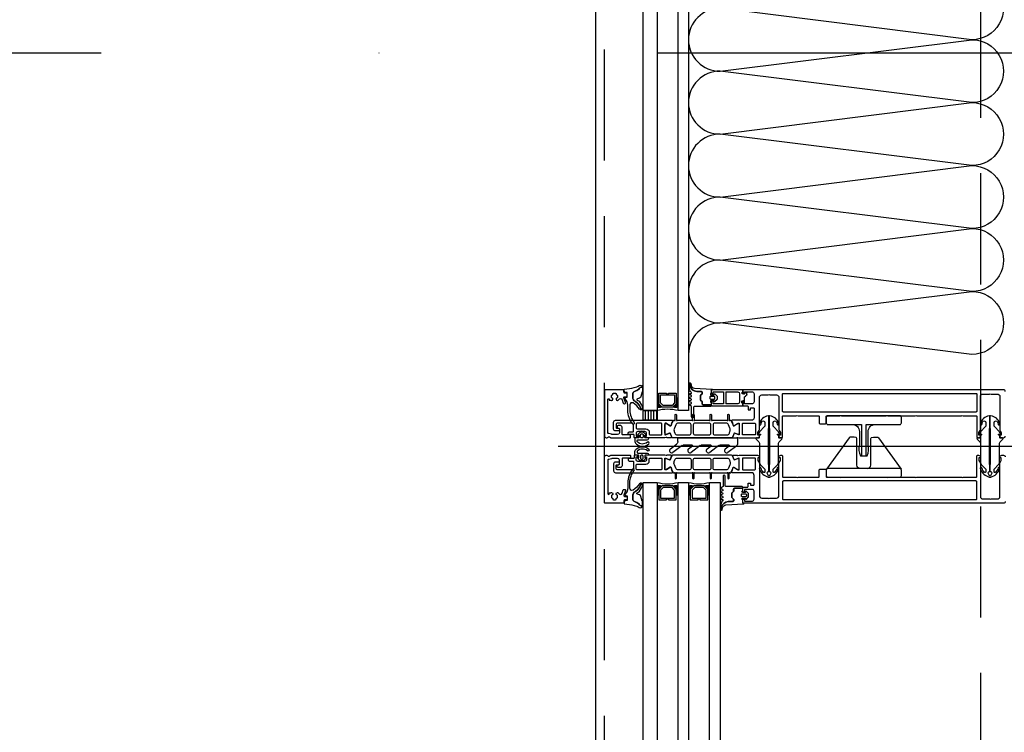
# Model space of a CAD drawing. Header units: millimetres. Extents: x 247761 to 294611, y 172579 to 236863.
# Tile 135 of 256: x 249391 to 249954, y 190867 to 191274. Entities that reach past the tile are written whole.
import ezdxf

# ---------------------------------------------------------------- set-up
doc = ezdxf.new("R2010")
doc.units = ezdxf.units.MM
doc.linetypes.add('ČERCHOVANÁ', pattern=[25.4, 12.7, -6.35, 0, -6.35])
doc.linetypes.add('ČÁRKOVANÁ', pattern=[19.05, 12.7, -6.35])
for name, color, linetype in [('FASÁDA DETAILNÍ', 4, 'Continuous'), ('KOTY 50', 7, 'Continuous'), ('NOVA', 240, 'Continuous'), ('OSY', 7, 'Continuous')]:
    doc.layers.add(name, color=color, linetype=linetype)
doc.styles.add('CS-ROMANS', font='romans.shx', dxfattribs={"width": 0.75, "oblique": 5})
doc.dimstyles.new('A_KÓTA_50', dxfattribs={"dimtxt": 110, "dimasz": 2, "dimexe": 100, "dimexo": 1500, "dimgap": 40, "dimtad": 1, "dimrnd": 1, "dimdsep": 46, "dimtxsty": 'CS-ROMANS', "dimblk": 'KOT_CARA20', "dimcen": 45, "dimse1": 1, "dimse2": 1, "dimclrd": 256, "dimclre": 256, "dimclrt": 256, "dimadec": 0, "dimazin": 0, "dimtfac": 1, "dimtix": 1, "dimtmove": 2, "dimatfit": 3, "dimldrblk": 'OBLIQUE', "dimfxl": 0, "dimtolj": 1, "dimarcsym": 0})

# ---------------------------------------------------------------- blocks, each defined once
blk = doc.blocks.new('284336')
for points in [[(-0.7, -9.6), (-10, -9.6, 0.414511), (-10.51, -10.11), (-10.51, -15.51, -1), (-11.69, -15.51), (-11.69, -9.6), (-12.69, -8.95, -0.668884), (-12.6, -8.23), (-11.99, -8.01, 0.766384), (-11.99, -7.21), (-12.6, -6.99, -0.76831), (-12.6, -6.23), (-11.99, -6.01, 0.766384), (-11.99, -5.21), (-12.6, -4.99, -0.76831), (-12.6, -4.23), (-11.99, -4.01, 0.766384), (-11.99, -3.21), (-12.6, -2.99, -0.877523), (-12.5, -2.22), (-12.1, -2.22, 0.698129), (-11.83, -1.5, -0.220231), (-12.89, 0.78), (-12.89, 3.45, -0.157143), (-12.82, 3.68), (-12.69, 3.42, -0.067482), (-12.48, 2.53, 0.393136), (-8.66, -1.02), (-6.1, -1.02, -0.414214), (-5.61, -1.51), (-5.61, -2.22, -0.267949), (-5.85, -2.65), (-6.35, -2.93, 0.267949), (-6.61, -3.38), (-6.61, -5.84, 0.267949), (-6.35, -6.29), (-5.85, -6.57, -0.267949), (-5.61, -7), (-5.61, -8.11, 0.414215), (-5.1, -8.62), (-0.41, -8.62), (-0.41, -9.31, -0.414212), (-0.7, -9.6)], [(-0.41, 0), (-0.41, -2, 0.990243), (-0.4, -3.02), (0.9, -3.02, 0.414214), (1.21, -2.71), (1.21, -2.61, -0.668123), (1.71, -2.4), (2.75, -3.45, -0.199004), (2.89, -3.79), (2.89, -5.43, -0.199038), (2.75, -5.77), (1.71, -6.82, -0.668191), (1.21, -6.61), (1.21, -6.51, 0.414214), (0.9, -6.2), (-0.4, -6.2, 0.990269), (-0.41, -7.22), (-0.41, -8.6), (-5.1, -8.6, -0.414215), (-5.59, -8.11), (-5.59, -7, 0.267949), (-5.84, -6.56), (-6.34, -6.27, -0.267949), (-6.59, -5.84), (-6.59, -3.38, -0.267949), (-6.34, -2.95), (-5.84, -2.66, 0.267949), (-5.59, -2.22), (-5.59, -1.51, 0.414214), (-6.1, -1), (-8.66, -1, -0.393156), (-12.46, 2.53, 0.067572), (-12.67, 3.43), (-12.8, 3.7, -0.637545), (-12.12, 3.53), (-11.92, 2.53, 0.344315), (-10.06, 0.91), (0, 0.38, -0.406913), (0.39, 0), (-0.41, 0)], [(1.7, -4.31, 0.414235), (1.2, -3.81), (-0.7, -3.81, 0.414214), (-1.2, -4.31), (-1.2, -4.91, 0.414214), (-0.7, -5.41), (1.2, -5.41, 0.414235), (1.7, -4.91), (1.7, -4.31)]]:
    blk.add_lwpolyline(points, format="xyb", close=True)
blk = doc.blocks.new('nesystémový nástavec 18')
for p, q in [((-18, 6.8), (-18, 8.8)), ((-17.5, 9.3), (-15.36, 9.3)), ((-17, 6.3), (-17.5, 6.3)), ((-11, 8), (-17, 8)), ((-17, 8), (-17, 6.3)), ((-15.36, 9.3), (0, 9.3)), ((-11, 1.3), (-11, 8)), ((-2.8, 8), (-9.7, 8)), ((-9.7, 1.3), (-9.7, 8)), ((-1.8, 2.3), (-1.8, 7)), ((-0.5, 7.3), (-0.5, 6.8)), ((0, 9.3), (0, 7.8)), ((0, 6.3), (0.55, 6.3)), ((0.55, 6.3), (0.95, 5.9)), ((0.95, 5.9), (0.95, 4.8)), ((-18, 0.5), (-18, 1.8)), ((-17.5, 2.3), (-17, 2.3)), ((-1.8, 0), (-17.5, 0)), ((-17, 2.3), (-17, 1.3)), ((-17, 1.3), (-11, 1.3)), ((-9.7, 1.3), (-2.8, 1.3)), ((0, 0), (-1.8, 0)), ((-0.4, 2.23), (-0.5, 2.04)), ((-0.5, 2.04), (-0.5, 2)), ((1.2, 2.44), (0, 2.44)), ((0, 1.5), (0, 0)), ((0.95, 4.8), (0.95, 4.14)), ((0.95, 4.14), (1.2, 4.14)), ((1.2, 1.85), (1.2, 2.44)), ((1.4, 3.94), (1.4, 3.84)), ((1.6, 3.64), (1.6, 3.64)), ((1.8, 1.37), (1.7, 1.35)), ((2.25, 1.63), (1.8, 1.37)), ((2.4, 2.84), (2.4, 1.89))]:
    blk.add_line(p, q)
for centre, radius, start, end in [((-17.5, 8.8), 0.5, 90, 180), ((-17.5, 6.8), 0.5, 180.0012, 269.9988), ((-15.36, 9.8), 0.5, 270, 270.084), ((-2.8, 7), 1, 0, 90), ((0, 7.3), 0.5, 89.9955, 180.0071), ((0, 6.8), 0.5, 179.9949, 270.006), ((-17.5, 1.8), 0.5, 89.999, 180.0002), ((-17.5, 0.5), 0.5, 180, 270), ((-2.8, 2.3), 1, 270, 0), ((0, 2), 0.5, 179.9716, 270.0327), ((0, 1.94), 0.5, 89.9975, 144.0007), ((0.75, 4.8), 0.2, 359.9656, 0.0344), ((1.2, 3.94), 0.2, 359.9707, 90.0249), ((1.7, 1.85), 0.5, 179.9991, 270), ((1.6, 3.84), 0.2, 179.9737, 270.035), ((1.6, 2.84), 0.8, 0.0065, 89.9919), ((2.1, 1.89), 0.3, 299.9815, 0.0183)]:
    blk.add_arc(centre, radius, start, end)
blk = doc.blocks.new('433270')
blk.add_lwpolyline([(1, 0, 0.414364), (0, -1), (0, -1.4, 0.255924), (0.23, -1.83, -0.547723), (0.23, -3.17, 0.255924), (0, -3.6), (0, -14.6, 0.414214), (0.3, -14.9), (1.2, -14.9, 0.414214), (1.7, -14.4), (1.7, -10.3, -0.414214), (2, -10), (6, -10, 0.414248), (7, -9), (7, -7.7, 0.414179), (6.5, -7.2), (5.7, -7.2, 0.414232), (5.4, -7.5), (5.4, -8.2, -0.414198), (5.1, -8.5), (2.8, -8.5, -0.414204), (1.8, -7.5), (1.8, -4.49, -0.147432), (1.97, -3.94, 0.147461), (2.4, -2.5), (2.4, -2.3, -0.414214), (2.9, -1.8), (21.87, -1.8, -0.668178), (22.22, -2.65), (22.16, -2.72, 1), (21.59, -3.29), (21.52, -3.35, 0.198912), (21.38, -3.71), (21.38, -4.05, 0.414214), (22.08, -4.75), (22.38, -4.75, 0.576988), (22.64, -4.3, -0.311246), (24.56, -4.3, 0.576988), (24.82, -4.75), (25.3, -4.75, -0.260065), (25.3, -6.65), (24.82, -6.65, 0.576988), (24.56, -7.1, -0.311246), (22.64, -7.1, 0.576988), (22.38, -6.65), (22.08, -6.65, 0.414214), (21.38, -7.35), (21.38, -7.61, 0.267949), (21.63, -8.04), (21.89, -8.2, -0.637047), (21.73, -10), (19.83, -10.7, 0.315299), (19.5, -11.17), (19.5, -11.49, 0.520567), (20.17, -11.96), (22.83, -10.99, -0.520567), (23.5, -11.46), (23.5, -12.5, 0.414062), (24, -13), (25, -13, 0.414186), (25.5, -12.5), (25.5, -11.5, -0.414182), (26, -11), (27, -11, 0.414214), (27.5, -10.5), (27.5, -0.5, 0.414214), (27, 0), (1, 0)], format="xyb", close=True)
blk = doc.blocks.new('284325')
for points in [[(0.84, -5.23, -0.560316), (0.94, -4.73), (1.94, -4.36, 0.3153), (2.14, -4.08), (2.14, -1.89, 0.451558), (1.8, -1.59), (0.9, -1.7, -0.399586), (0.57, -1.46), (0.3, -0.07, -0.415977), (0.53, 0.29, 0.024107), (6.15, 1.24, 0.076636), (8.99, 2.34, -0.577615), (10.79, 1.3), (10.02, 1.37, 0.283171), (9.08, 0.9, -0.168429), (7.07, -0.74), (5.9, -1.16, 0.315302), (5.24, -2.1), (5.24, -4.21, 0.269719), (6.76, -6.82, -0.194797), (10.18, -11.53, -0.342663), (9.17, -11.17, 0.119207), (5.43, -7.59, 0.578571), (3.63, -8.62), (3.63, -11.77, 0.176415), (6.16, -18.72, -1), (5.24, -19.49, -0.176415), (2.43, -11.77), (2.43, -8.89, 0.208286), (0.84, -5.23)], [(8.95, -6.65), (10.32, -8.78, -0.134555), (10.79, -10.63, -0.339795), (10.19, -11.53, 0.194788), (6.76, -6.81, -0.269736), (5.25, -4.21), (5.25, -2.1, -0.315302), (5.9, -1.17), (7.07, -0.74, 0.168429), (9.09, 0.89, -0.283167), (10.01, 1.36), (10.79, 1.29), (10.79, -0.74, -0.070852), (10.71, -1.3), (9.95, -3.93, -0.241839), (9.08, -4.83), (7.93, -5.22, 0.836024), (8.08, -6.19), (8.11, -6.19, -0.255349), (8.95, -6.65)]]:
    blk.add_lwpolyline(points, format="xyb", close=True)
blk = doc.blocks.new('*U500')
for points in [[(0, 0, 0.414243), (0.1, 0.1), (0, 0.9, -1.0001), (0.2, 0.9), (0.1, 0.1, 0.414228), (0.2, 0, 0.414228)], [(0.2, 0, 0.414243), (0.3, 0.1), (0.2, 0.9, -1.0001), (0.4, 0.9), (0.3, 0.1, 0.414228), (0.4, 0, 0.414228)], [(0.4, 0, 0.414243), (0.5, 0.1), (0.4, 0.9, -1.0001), (0.6, 0.9), (0.5, 0.1, 0.414228), (0.6, 0, 0.414228)], [(0.6, 0, 0.414243), (0.7, 0.1), (0.6, 0.9, -1.0001), (0.8, 0.9), (0.7, 0.1, 0.414228), (0.8, 0, 0.414228)], [(0.8, 0, 0.414243), (0.9, 0.1), (0.8, 0.9, -1.0001), (1, 0.9), (0.9, 0.1, 0.414228), (1, 0, 0.414228)], [(1, 0, 0.414243), (1.1, 0.1), (1, 0.9, -1.0001), (1.2, 0.9), (1.1, 0.1, 0.414228), (1.2, 0, 0.414228)], [(1.2, 0, 0.414243), (1.3, 0.1), (1.2, 0.9, -1.0001), (1.4, 0.9), (1.3, 0.1, 0.414228), (1.4, 0, 0.414228)], [(1.4, 0, 0.414243), (1.5, 0.1), (1.4, 0.9, -1.0001), (1.6, 0.9), (1.5, 0.1, 0.414228), (1.6, 0, 0.414228)], [(1.6, 0, 0.414243), (1.7, 0.1), (1.6, 0.9, -1.0001), (1.8, 0.9), (1.7, 0.1, 0.414228), (1.8, 0, 0.414228)], [(1.8, 0, 0.414243), (1.9, 0.1), (1.8001, 0.9, -1.0001), (2, 0.9), (1.9001, 0.1, 0.414228), (2, 0, 0.414228)]]:
    blk.add_lwpolyline(points, format="xyb")
blk = doc.blocks.new('244748_a')
blk.add_lwpolyline([(8.32, -1.69, 0.082248), (6.34, -0.9, -1.09695), (6.94, -0.1, -0.315353), (11.26, -5.15, -0.480529), (10.87, -5.64), (4.27, -5.64), (4.08, -5.45), (-16.53, -5.45), (-16.72, -5.64), (-20.43, -5.64, 0.574019), (-21.93, -4.78), (-22.99, -5.4, 0.524827), (-22.99, -5.9), (-21.93, -6.52, 0.574021), (-20.43, -5.66), (-16.72, -5.66), (-16.53, -5.85), (4.08, -5.85), (4.27, -5.66), (10.87, -5.66, -0.480529), (11.26, -6.15, -0.326229), (6.88, -11.09, -1.09695), (6.28, -10.3, 0.081457), (8.32, -9.61, 0.599203), (7.48, -8.05), (5.52, -8.05, 0.198965), (5.17, -8.2), (2.22, -11.15), (0.93, -12.01, -0.738038), (0.51, -11.62), (0.87, -11, 1), (0.35, -10.7), (0, -11.3), (-0.98, -11.3, 0.619205), (-1.45, -12.06), (-1.28, -12.43, -0.808139), (-2.04, -13.04), (-3.63, -11.44, 0.198906), (-4.34, -11.15), (-14.99, -11.15, -0.198936), (-16.76, -10.42), (-18.98, -8.2, 0.198942), (-19.33, -8.05), (-20.67, -8.05, 0.500217), (-21.09, -8.73, 0.122037), (-18.5, -10.27, -1.093735), (-19.1, -11.07, -0.240768), (-23.7, -6.07, -0.106226), (-23.7, -5.23, -0.256232), (-19, -0.13, -1.093735), (-18.4, -0.92, 0.116856), (-21.09, -2.57, 0.500217), (-20.67, -3.25), (-19.33, -3.25, 0.198942), (-18.98, -3.1), (-16.75, -0.88, -0.198936), (-14.99, -0.15), (-4.34, -0.15, 0.198907), (-3.63, 0.14), (-2.04, 1.74, -0.808139), (-1.28, 1.13), (-1.45, 0.76, 0.619205), (-0.98, 0), (0, 0), (0.35, -0.6, 1), (0.87, -0.3), (0.51, 0.32, -0.738038), (0.93, 0.71), (2.22, -0.15), (5.17, -3.1, 0.198965), (5.52, -3.25), (7.48, -3.25, 0.599203)], format="xyb", close=True)
blk = doc.blocks.new('236134_0100_s_v')
for points in [[(22.8, -23), (22.8, -5), (42, -5, 0.414214), (43, -4), (43, -1, 0.414214), (42, 0), (1, 0, 0.414214), (0, -1), (0, -4, 0.414214), (1, -5), (20.2, -5), (20.2, -23)], [(15, -5, -0.414214), (19, -9), (19, -16.57, 0.165764), (19.53, -23), (23.47, -23, 0.165764), (24, -16.57), (24, -9, -0.414214), (28, -5)]]:
    blk.add_lwpolyline(points, format="xyb")
blk = doc.blocks.new('236134_0200_s_v')
for points in [[(19.58, 5, -0.41166), (17.58, 6.98), (17.45, 22.25, 0.344217), (17.07, 22.73), (16, 23), (14, 23, 0.240828), (13.19, 22.59), (0.19, 4.59)], [(23.42, 5, 0.41166), (25.42, 6.98), (25.55, 22.25, -0.344217), (25.93, 22.73), (27, 23), (29, 23, -0.240828), (29.81, 22.59), (42.81, 4.59)]]:
    blk.add_lwpolyline(points, format="xyb")
blk.add_lwpolyline([(42, 5), (1, 5, 0.414214), (0, 4), (0, 1, 0.414214), (1, 0), (42, 0, 0.414214), (43, 1), (43, 4, 0.414214)], format="xyb", close=True)
blk = doc.blocks.new('288126')
for points in [[(-16.5, 0), (16.5, 0)], [(-21.36, -6.34), (-17.8, -3.69)], [(-14.71, -4.5), (-19.87, -8.34)], [(-17, -2.08), (-17, -0.5)], [(-8.83, -4.3), (-14.11, -4.3)], [(-10.96, -6.34), (-8.71, -4.66)], [(-4.31, -4.5), (-9.47, -8.34)], [(1.81, -4.3), (-3.71, -4.3)], [(-0.35, -6.36), (1.93, -4.66)], [(6.33, -4.5), (1.14, -8.37)], [(12.21, -4.3), (6.93, -4.3)], [(10.05, -6.36), (12.33, -4.66)], [(16.6, -4.6), (11.54, -8.37)], [(17, -0.5), (17, -3.8)]]:
    blk.add_lwpolyline(points)
for centre, radius, start, end in [((16.5, -0.5), 0.5, 0, 90), ((-16.5, -0.5), 0.5, 90, 180), ((16, -3.8), 1, 306.7059, 0), ((-20.61, -7.34), 1.25, 126.7059, 306.7059), ((-10.21, -7.34), 1.25, 126.7059, 306.7059), ((0.4, -7.37), 1.25, 126.7059, 306.7059), ((10.8, -7.37), 1.25, 126.7059, 306.7059)]:
    blk.add_arc(centre, radius, start, end)
at = {"extrusion": (0, 0, -1)}
for centre, radius, start, end in [((19, -2.08), 2, 180, 233.2941), ((14.11, -5.3), 1, 53.2941, 90), ((8.83, -4.5), 0.2, 90, 233.2941), ((3.71, -5.3), 1, 53.2941, 90), ((-1.81, -4.5), 0.2, 90, 233.2941), ((-6.93, -5.3), 1, 53.2941, 90), ((-12.21, -4.5), 0.2, 90, 233.2941)]:
    blk.add_arc(centre, radius, start, end, dxfattribs=at)
blk = doc.blocks.new('246426')
for points in [[(-1.84, 0.64), (-2.86, -0.38, 0.198926), (-3.15, -1.09), (-3.15, -2.31, 0.198926), (-2.86, -3.02), (-1.84, -4.04, 0.637051), (-1.5, -3.92), (-1.45, -3.4), (-0.3, -3.4, -0.41484), (0, -3.7), (0, -5.19, 0.414232), (0.5, -5.69), (2.14, -5.69, 0.071862), (2.2, -5.68, 0.157876), (3.73, -4.64, 0.360336), (3.48, 2.39, 0.964062), (2.54, 1.48, -0.403385), (2.25, -4.34, -0.190964), (2.11, -4.39), (1.7, -4.39, -0.414214), (1.2, -3.89), (1.2, 1.31, 0.414201), (0.2, 2.31), (0, 2.31), (0, 0.3, -0.414214), (-0.3, 0), (-1.45, 0), (-1.5, 0.52, 0.637051), (-1.84, 0.64)], [(-2.25, -1.4, -0.414214), (-1.85, -1), (-0.4, -1, -0.414214), (0, -1.4), (0, -2, -0.414214), (-0.4, -2.4), (-1.85, -2.4, -0.414214), (-2.25, -2), (-2.25, -1.4)]]:
    blk.add_lwpolyline(points, format="xyb", close=True)
blk = doc.blocks.new('A$C69D17D4D')
at = {"layer": 'FASÁDA DETAILNÍ'}
h = blk.add_hatch(dxfattribs=at)
h.set_pattern_fill('ANSI31', color=256, scale=0.5, angle=585)
h.set_pattern_definition([(270, (42491.357, 7359.5789), (1.5875, -8e-16), [])])
h.paths.add_polyline_path([(-24889, 17674), (-24889, 17679.5), (-24897, 17679.5), (-24897, 17674)])
for p, q in [((-24897, 17679.5), (-24897, 18088.5)), ((-24889, 18088.5), (-24889, 17679.5)), ((-24877, 17679.5), (-24877, 18088.5)), ((-24871, 18088.5), (-24871, 17679.5)), ((-24889, 17679.5), (-24897, 17679.5)), ((-24871, 17679.5), (-24877, 17679.5)), ((-24619.88, 17659), (-24945.57, 17659)), ((-24897, 17295.51), (-24897, 17638.5)), ((-24897, 17638.5), (-24889, 17638.5)), ((-24889, 17638.5), (-24889, 17295.51)), ((-24877, 17295.51), (-24877, 17638.5)), ((-24877, 17638.5), (-24871, 17638.5)), ((-24871, 17638.5), (-24871, 17295.51)), ((-24859, 17295.51), (-24859, 17638.5)), ((-24859, 17638.5), (-24853, 17638.5)), ((-24853, 17638.5), (-24853, 17295.51))]:
    blk.add_line(p, q, dxfattribs=at)
for points in [[(1656, 1244), (-24924, 1244), (-24924, 24924), (1656, 24924)], [(-24878, 17689.5), (-24878, 17683.5), (-24880, 17681.5), (-24886, 17681.5), (-24888, 17683.5), (-24888, 17689.5), (-24883.5, 17689.5), (-24883.5, 17689), (-24882.5, 17689), (-24882.5, 17689.5)], [(-24887, 17688.5), (-24879, 17688.5), (-24879, 17683.91), (-24880.41, 17682.5), (-24885.45, 17682.5), (-24887, 17683.91)], [(-24897, 17674), (-24897, 17679.5), (-24889, 17679.5), (-24889, 17674)], [(-24878, 17628.5), (-24878, 17634.5), (-24880, 17636.5), (-24886, 17636.5), (-24888, 17634.5), (-24888, 17628.5), (-24883.5, 17628.5), (-24883.5, 17629), (-24882.5, 17629), (-24882.5, 17628.5)], [(-24887, 17629.5), (-24879, 17629.5), (-24879, 17634.09), (-24880.41, 17635.5), (-24885.45, 17635.5), (-24887, 17634.09)], [(-24860, 17628.5), (-24860, 17634.5), (-24862, 17636.5), (-24868, 17636.5), (-24870, 17634.5), (-24870, 17628.5), (-24865.5, 17628.5), (-24865.5, 17629), (-24864.5, 17629), (-24864.5, 17628.5)], [(-24869, 17629.5), (-24861, 17629.5), (-24861, 17634.09), (-24862.41, 17635.5), (-24867.45, 17635.5), (-24869, 17634.09)]]:
    blk.add_lwpolyline(points, close=True, dxfattribs=at)
at = {"layer": 'FASÁDA DETAILNÍ', "linetype": 'ČÁRKOVANÁ', "ltscale": 5}
blk.add_lwpolyline([(1651, 1249), (-24919, 1249), (-24919, 24919), (1651, 24919)], close=True, dxfattribs=at)
at = {"layer": 'FASÁDA DETAILNÍ', "color": 7, "linetype": 'ČÁRKOVANÁ', "ltscale": 5}
blk.add_lwpolyline([(1436, 1464), (-24704, 1464), (-24704, 24704), (1436, 24704)], close=True, dxfattribs=at)
at = {"layer": 'FASÁDA DETAILNÍ'}
for points in [[(-24690, 17690.5, 0.414214), (-24691, 17691.5), (-24691, 17691.5), (-24839.5, 17691.5, 0.414214), (-24840, 17691), (-24840, 17689.7, 0.41422), (-24839.5, 17689.2), (-24839, 17689.2), (-24839, 17690.2), (-24834.5, 17690.2, -0.414214), (-24833.5, 17689.2), (-24833.5, 17684.5, -0.414214), (-24834.5, 17683.5), (-24839, 17683.5), (-24839, 17685.2), (-24839.5, 17685.2, 0.414201), (-24840, 17684.7), (-24840, 17682.7, 0.414214), (-24839.5, 17682.2), (-24837.36, 17682.2, -0.414214), (-24836.86, 17681.7), (-24836.86, 17679.9), (-24835.61, 17679.9), (-24835.61, 17681.1), (-24833.8, 17681.1, -0.414214), (-24833.5, 17680.8), (-24833.5, 17675.5, -0.414167), (-24835, 17674), (-24842, 17674), (-24846.1, 17674, 0.57735), (-24846.44, 17673.4), (-24845.95, 17672.54), (-24845.52, 17671.04, 0.488701), (-24845.08, 17670.87), (-24842.61, 17672.3), (-24842.19, 17672.3, -0.432566), (-24842, 17672.1), (-24842, 17665.8, -0.548397), (-24842.28, 17665.61), (-24844.66, 17666.68, 0.425336), (-24844.93, 17666.57), (-24845.75, 17664.55, 0.531563), (-24845.38, 17664), (-24843.31, 17664, 0.231306), (-24843.07, 17664.11, -0.306185), (-24842.76, 17664.22), (-24842, 17664), (-24831.49, 17664, 0.414214), (-24830.49, 17665), (-24830.49, 17665.5), (-24831.29, 17665.5), (-24831.29, 17667), (-24830.63, 17668.14, 0.13165), (-24830.5, 17668.64), (-24830.5, 17687.01, -0.414214), (-24829, 17688.51), (-24825.5, 17688.51, -0.399985), (-24824.5, 17688.51), (-24820.8, 17688.51, -0.414214), (-24819.3, 17687.01), (-24819.3, 17668.64, 0.13165), (-24819.17, 17668.14), (-24818.51, 17667), (-24818.51, 17665.5), (-24819.31, 17665.5), (-24819.31, 17665, 0.414214), (-24818.31, 17664), (-24817.8, 17664, 0.414214), (-24817.3, 17664.5), (-24817.3, 17676.1, -0.414214), (-24816.8, 17676.6), (-24809.4, 17676.6, -0.399985), (-24808.4, 17676.6), (-24796.8, 17676.6, -0.414214), (-24796.3, 17676.1), (-24796.3, 17672.5, 0.414214), (-24795.8, 17672), (-24792.8, 17672, 0.414214), (-24792.3, 17672.5), (-24792.3, 17676.1, -0.414214), (-24791.8, 17676.6), (-24784.5, 17676.6, -0.38324), (-24783.5, 17676.6), (-24758, 17676.6, -0.38324), (-24757, 17676.6), (-24741.5, 17676.6, -0.38324), (-24740.5, 17676.6), (-24715, 17676.6, -0.38324), (-24714, 17676.6), (-24706.7, 17676.6, -0.414214), (-24706.2, 17676.1), (-24706.2, 17664.5, 0.414214), (-24705.7, 17664), (-24705.2, 17664, 0.414214), (-24704.2, 17665), (-24704.2, 17665.5), (-24705, 17665.5), (-24705, 17667), (-24704.33, 17668.15, 0.116937), (-24704.2, 17668.65), (-24704.2, 17687.51, -0.414232), (-24702.7, 17689.01), (-24698.99, 17689.01, -0.399985), (-24697.99, 17689.01), (-24694.5, 17689.01, -0.414232), (-24693, 17687.51), (-24693, 17668.65, 0.116937), (-24692.87, 17668.15), (-24692.2, 17667), (-24692.2, 17665.5), (-24693, 17665.5), (-24693, 17665, 0.414214), (-24692, 17664), (-24691, 17664, 0.414214), (-24690, 17665)], [(-24690, 17627.5, -0.414214), (-24691, 17626.5), (-24691, 17626.5), (-24839.5, 17626.5, -0.414214), (-24840, 17627), (-24840, 17628.3, -0.41422), (-24839.5, 17628.8), (-24839, 17628.8), (-24839, 17627.8), (-24834.5, 17627.8, 0.414214), (-24833.5, 17628.8), (-24833.5, 17633.5, 0.414214), (-24834.5, 17634.5), (-24839, 17634.5), (-24839, 17632.8), (-24839.5, 17632.8, -0.414201), (-24840, 17633.3), (-24840, 17635.3, -0.414214), (-24839.5, 17635.8), (-24837.36, 17635.8, 0.414214), (-24836.86, 17636.3), (-24836.86, 17638.1), (-24835.61, 17638.1), (-24835.61, 17636.9), (-24833.8, 17636.9, 0.414214), (-24833.5, 17637.2), (-24833.5, 17642.5, 0.414167), (-24835, 17644), (-24842, 17644), (-24846.1, 17644, -0.57735), (-24846.44, 17644.6), (-24845.95, 17645.46), (-24845.52, 17646.96, -0.488701), (-24845.08, 17647.13), (-24842.61, 17645.7), (-24842.19, 17645.7, 0.432566), (-24842, 17645.9), (-24842, 17652.2, 0.548397), (-24842.28, 17652.39), (-24844.66, 17651.32, -0.425336), (-24844.93, 17651.43), (-24845.75, 17653.45, -0.531563), (-24845.38, 17654), (-24843.31, 17654, -0.231306), (-24843.07, 17653.89, 0.306185), (-24842.76, 17653.78), (-24842, 17654), (-24831.49, 17654, -0.414214), (-24830.49, 17653), (-24830.49, 17652.5), (-24831.29, 17652.5), (-24831.29, 17651), (-24830.63, 17649.86, -0.13165), (-24830.5, 17649.36), (-24830.5, 17630.99, 0.414214), (-24829, 17629.49), (-24825.5, 17629.49, 0.399985), (-24824.5, 17629.49), (-24820.8, 17629.49, 0.414214), (-24819.3, 17630.99), (-24819.3, 17649.36, -0.13165), (-24819.17, 17649.86), (-24818.51, 17651), (-24818.51, 17652.5), (-24819.31, 17652.5), (-24819.31, 17653, -0.414214), (-24818.31, 17654), (-24817.8, 17654, -0.414214), (-24817.3, 17653.5), (-24817.3, 17641.9, 0.414214), (-24816.8, 17641.4), (-24809.4, 17641.4, 0.399985), (-24808.4, 17641.4), (-24796.8, 17641.4, 0.414214), (-24796.3, 17641.9), (-24796.3, 17645.5, -0.414214), (-24795.8, 17646), (-24792.8, 17646, -0.414214), (-24792.3, 17645.5), (-24792.3, 17641.9, 0.414214), (-24791.8, 17641.4), (-24784.5, 17641.4, 0.38324), (-24783.5, 17641.4), (-24758, 17641.4, 0.38324), (-24757, 17641.4), (-24741.5, 17641.4, 0.38324), (-24740.5, 17641.4), (-24715, 17641.4, 0.38324), (-24714, 17641.4), (-24706.7, 17641.4, 0.414214), (-24706.2, 17641.9), (-24706.2, 17653.5, -0.414214), (-24705.7, 17654), (-24705.2, 17654, -0.414214), (-24704.2, 17653), (-24704.2, 17652.5), (-24705, 17652.5), (-24705, 17651), (-24704.33, 17649.85, -0.116937), (-24704.2, 17649.35), (-24704.2, 17630.49, 0.414232), (-24702.7, 17628.99), (-24698.99, 17628.99, 0.399985), (-24697.99, 17628.99), (-24694.5, 17628.99, 0.414232), (-24693, 17630.49), (-24693, 17649.35, -0.116937), (-24692.87, 17649.85), (-24692.2, 17651), (-24692.2, 17652.5), (-24693, 17652.5), (-24693, 17653, -0.414214), (-24692, 17654), (-24691, 17654, -0.414214), (-24690, 17653)]]:
    blk.add_lwpolyline(points, format="xyb", dxfattribs=at)
for points in [[(-24816.8, 17689.4), (-24706.7, 17689.4, -0.414214), (-24706.2, 17688.9), (-24706.2, 17679.2, -0.414214), (-24706.7, 17678.7), (-24816.8, 17678.7, -0.414214), (-24817.3, 17679.2), (-24817.3, 17688.9, -0.414214), (-24816.8, 17689.4)], [(-24846.34, 17664), (-24858.25, 17664), (-24880.16, 17664, -0.305837), (-24880.62, 17664.31), (-24881.55, 17666.6, 0.425336), (-24881.81, 17666.71), (-24883.43, 17665.99, -0.543753), (-24884.49, 17666.68), (-24884.49, 17671.58, -0.578182), (-24883.59, 17672.1), (-24881.4, 17670.84, 0.488505), (-24880.96, 17671.01), (-24880.52, 17672.53), (-24879.76, 17673.85, -0.282478), (-24879.49, 17674), (-24879.04, 17674, 1.447009), (-24878.69, 17674.13), (-24878.69, 17677.1, -1), (-24877.89, 17677.1), (-24877.89, 17674.13, 1.447009), (-24877.54, 17674), (-24869, 17674, 1.447009), (-24868.65, 17674.13), (-24868.65, 17677.1, -1), (-24867.85, 17677.1), (-24867.85, 17674.13, 1.447009), (-24867.5, 17674), (-24859, 17674, 1.447009), (-24858.65, 17674.13), (-24858.65, 17677.1, -1), (-24857.85, 17677.1), (-24857.85, 17674.13, 1.447009), (-24857.5, 17674), (-24848.96, 17674, 1.447009), (-24848.61, 17674.13), (-24848.61, 17677.1, -1), (-24847.81, 17677.1), (-24847.81, 17674.13, 1.447009), (-24847.46, 17674), (-24847.01, 17674, -0.282478), (-24846.74, 17673.85), (-24845.98, 17672.53), (-24845.54, 17671.01, 0.488505), (-24845.1, 17670.84), (-24842.91, 17672.1, -0.578182), (-24842.01, 17671.58), (-24842.01, 17666.68, -0.543753), (-24843.07, 17665.99), (-24844.69, 17666.71, 0.425336), (-24844.95, 17666.6), (-24845.88, 17664.31, -0.305837), (-24846.34, 17664)], [(-24884.5, 17664), (-24895.5, 17664, -0.414426), (-24896, 17664.5), (-24896, 17664.99), (-24895, 17664.99), (-24895, 17666.49, 0.414214), (-24896, 17667.49), (-24897.5, 17667.49, 0.399985), (-24898.5, 17667.49), (-24900, 17667.49, 0.414214), (-24901, 17666.49), (-24901, 17665), (-24900, 17665), (-24900, 17664.5, -0.414456), (-24900.5, 17664), (-24901.8, 17664, -0.413971), (-24902.1, 17664.3), (-24902.1, 17665.5, 0.414214), (-24902.4, 17665.8), (-24905.4, 17665.8), (-24905.4, 17666.8, -0.414214), (-24904.9, 17667.3), (-24903, 17667.3, 0.414214), (-24902.5, 17667.8), (-24902.5, 17671.3, 0.414206), (-24903.5, 17672.3), (-24911.8, 17672.3, 0.414206), (-24912.3, 17671.8), (-24912.3, 17669.9, 0.414219), (-24911.8, 17669.4), (-24911, 17669.4, -0.414214), (-24910.5, 17668.9), (-24910.5, 17668.4, -0.414214), (-24911, 17667.9), (-24912.8, 17667.9, -0.414214), (-24913.8, 17668.9), (-24913.8, 17673, -0.414214), (-24912.8, 17674), (-24884.5, 17674), (-24880.4, 17674, -0.57735), (-24880.05, 17673.4), (-24880.55, 17672.54), (-24880.98, 17671.04, -0.488701), (-24881.42, 17670.87), (-24883.88, 17672.3), (-24884.31, 17672.3, 0.432566), (-24884.5, 17672.1), (-24884.5, 17665.8, 0.548397), (-24884.22, 17665.61), (-24881.83, 17666.68, -0.425336), (-24881.57, 17666.57), (-24880.75, 17664.55, -0.531563), (-24881.12, 17664), (-24883.19, 17664, -0.231306), (-24883.42, 17664.11, 0.306185), (-24883.74, 17664.22), (-24884.5, 17664)], [(-24886.7, 17672.3), (-24900.4, 17672.3, 0.414214), (-24900.9, 17671.8), (-24900.9, 17669.59, 0.414214), (-24900.4, 17669.09), (-24895.43, 17669.09, -0.411139), (-24893.4, 17667.09), (-24893.4, 17666.1, 0.414214), (-24892.9, 17665.6), (-24886.7, 17665.6, 0.414214), (-24886.2, 17666.1), (-24886.2, 17671.8, 0.414214), (-24886.7, 17672.3)], [(-24877.45, 17665.6), (-24870.55, 17665.6, 0.414218), (-24869.55, 17666.6), (-24869.55, 17671.4, 0.414218), (-24870.55, 17672.4), (-24876.91, 17672.4, 0.305619), (-24878.3, 17671.46), (-24879.08, 17669.54, 0.176429), (-24879.15, 17667.49), (-24878.88, 17666.64, 0.324916), (-24877.45, 17665.6)], [(-24867.25, 17665.6), (-24859.25, 17665.6, 0.414214), (-24858.25, 17666.6), (-24858.25, 17671.4, 0.414214), (-24859.25, 17672.4), (-24867.25, 17672.4, 0.414214), (-24868.25, 17671.4), (-24868.25, 17666.6, 0.414214), (-24867.25, 17665.6)], [(-24855.95, 17665.6), (-24849.05, 17665.6, 0.324916), (-24847.62, 17666.64), (-24847.35, 17667.49, 0.176429), (-24847.42, 17669.54), (-24848.2, 17671.46, 0.305619), (-24849.59, 17672.4), (-24855.95, 17672.4, 0.414218), (-24856.95, 17671.4), (-24856.95, 17666.6, 0.414218), (-24855.95, 17665.6)], [(-24832.7, 17666.1, -0.414214), (-24833.2, 17665.6), (-24839.7, 17665.6, -0.414214), (-24840.2, 17666.1), (-24840.2, 17671.8, -0.414214), (-24839.7, 17672.3), (-24833.2, 17672.3, -0.414214), (-24832.7, 17671.8), (-24832.7, 17666.1)], [(-24884.5, 17654), (-24895.5, 17654, 0.414426), (-24896, 17653.5), (-24896, 17653.01), (-24895, 17653.01), (-24895, 17651.51, -0.414214), (-24896, 17650.51), (-24897.5, 17650.51, -0.399985), (-24898.5, 17650.51), (-24900, 17650.51, -0.414214), (-24901, 17651.51), (-24901, 17653), (-24900, 17653), (-24900, 17653.5, 0.414456), (-24900.5, 17654), (-24901.8, 17654, 0.413971), (-24902.1, 17653.7), (-24902.1, 17652.5, -0.414214), (-24902.4, 17652.2), (-24905.4, 17652.2), (-24905.4, 17651.2, 0.414214), (-24904.9, 17650.7), (-24903, 17650.7, -0.414214), (-24902.5, 17650.2), (-24902.5, 17646.7, -0.414206), (-24903.5, 17645.7), (-24911.8, 17645.7, -0.414206), (-24912.3, 17646.2), (-24912.3, 17648.1, -0.414219), (-24911.8, 17648.6), (-24911, 17648.6, 0.414214), (-24910.5, 17649.1), (-24910.5, 17649.6, 0.414214), (-24911, 17650.1), (-24912.8, 17650.1, 0.414214), (-24913.8, 17649.1), (-24913.8, 17645, 0.414214), (-24912.8, 17644), (-24884.5, 17644), (-24880.4, 17644, 0.57735), (-24880.05, 17644.6), (-24880.55, 17645.46), (-24880.98, 17646.96, 0.488701), (-24881.42, 17647.13), (-24883.88, 17645.7), (-24884.31, 17645.7, -0.432566), (-24884.5, 17645.9), (-24884.5, 17652.2, -0.548397), (-24884.22, 17652.39), (-24881.83, 17651.32, 0.425336), (-24881.57, 17651.43), (-24880.75, 17653.45, 0.531563), (-24881.12, 17654), (-24883.19, 17654, 0.231306), (-24883.42, 17653.89, -0.306185), (-24883.74, 17653.78), (-24884.5, 17654)], [(-24886.7, 17645.7), (-24900.4, 17645.7, -0.414214), (-24900.9, 17646.2), (-24900.9, 17648.41, -0.414214), (-24900.4, 17648.91), (-24895.43, 17648.91, 0.411139), (-24893.4, 17650.91), (-24893.4, 17651.9, -0.414214), (-24892.9, 17652.4), (-24886.7, 17652.4, -0.414214), (-24886.2, 17651.9), (-24886.2, 17646.2, -0.414214), (-24886.7, 17645.7)], [(-24846.34, 17654), (-24858.25, 17654), (-24880.16, 17654, 0.305837), (-24880.62, 17653.69), (-24881.55, 17651.4, -0.425336), (-24881.81, 17651.29), (-24883.43, 17652.01, 0.543753), (-24884.49, 17651.32), (-24884.49, 17646.42, 0.578182), (-24883.59, 17645.9), (-24881.4, 17647.16, -0.488505), (-24880.96, 17646.99), (-24880.52, 17645.47), (-24879.76, 17644.15, 0.282478), (-24879.49, 17644), (-24879.04, 17644, -1.447009), (-24878.69, 17643.87), (-24878.69, 17640.9, 1), (-24877.89, 17640.9), (-24877.89, 17643.87, -1.447009), (-24877.54, 17644), (-24869, 17644, -1.447009), (-24868.65, 17643.87), (-24868.65, 17640.9, 1), (-24867.85, 17640.9), (-24867.85, 17643.87, -1.447009), (-24867.5, 17644), (-24859, 17644, -1.447009), (-24858.65, 17643.87), (-24858.65, 17640.9, 1), (-24857.85, 17640.9), (-24857.85, 17643.87, -1.447009), (-24857.5, 17644), (-24848.96, 17644, -1.447009), (-24848.61, 17643.87), (-24848.61, 17640.9, 1), (-24847.81, 17640.9), (-24847.81, 17643.87, -1.447009), (-24847.46, 17644), (-24847.01, 17644, 0.282478), (-24846.74, 17644.15), (-24845.98, 17645.47), (-24845.54, 17646.99, -0.488505), (-24845.1, 17647.16), (-24842.91, 17645.9, 0.578182), (-24842.01, 17646.42), (-24842.01, 17651.32, 0.543753), (-24843.07, 17652.01), (-24844.69, 17651.29, -0.425336), (-24844.95, 17651.4), (-24845.88, 17653.69, 0.305837), (-24846.34, 17654)], [(-24877.45, 17652.4), (-24870.55, 17652.4, -0.414218), (-24869.55, 17651.4), (-24869.55, 17646.6, -0.414218), (-24870.55, 17645.6), (-24876.91, 17645.6, -0.305619), (-24878.3, 17646.54), (-24879.08, 17648.46, -0.176429), (-24879.15, 17650.51), (-24878.88, 17651.36, -0.324916), (-24877.45, 17652.4)], [(-24867.25, 17652.4), (-24859.25, 17652.4, -0.414214), (-24858.25, 17651.4), (-24858.25, 17646.6, -0.414214), (-24859.25, 17645.6), (-24867.25, 17645.6, -0.414214), (-24868.25, 17646.6), (-24868.25, 17651.4, -0.414214), (-24867.25, 17652.4)], [(-24855.95, 17652.4), (-24849.05, 17652.4, -0.324916), (-24847.62, 17651.36), (-24847.35, 17650.51, -0.176429), (-24847.42, 17648.46), (-24848.2, 17646.54, -0.305619), (-24849.59, 17645.6), (-24855.95, 17645.6, -0.414218), (-24856.95, 17646.6), (-24856.95, 17651.4, -0.414218), (-24855.95, 17652.4)], [(-24832.7, 17651.9, 0.414214), (-24833.2, 17652.4), (-24839.7, 17652.4, 0.414214), (-24840.2, 17651.9), (-24840.2, 17646.2, 0.414214), (-24839.7, 17645.7), (-24833.2, 17645.7, 0.414214), (-24832.7, 17646.2), (-24832.7, 17651.9)], [(-24816.8, 17628.6), (-24706.7, 17628.6, 0.414214), (-24706.2, 17629.1), (-24706.2, 17638.8, 0.414214), (-24706.7, 17639.3), (-24816.8, 17639.3, 0.414214), (-24817.3, 17638.8), (-24817.3, 17629.1, 0.414214), (-24816.8, 17628.6)]]:
    blk.add_lwpolyline(points, format="xyb", close=True, dxfattribs=at)
for centre, radius, start, end in [((-24888.5, 17687.36), 0.596, 213.0366, 326.9634), ((-24888.5, 17687.07), 0.596, 213.0366, 326.9634), ((-24888.5, 17686.78), 0.596, 213.0366, 326.9634), ((-24888.5, 17686.49), 0.596, 213.0366, 326.9634), ((-24888.5, 17686.19), 0.596, 213.0366, 326.9634), ((-24888.5, 17685.9), 0.596, 213.0366, 326.9634), ((-24888.5, 17685.61), 0.596, 213.0366, 326.9634), ((-24888.5, 17685.32), 0.596, 213.0366, 326.9634), ((-24888.5, 17685.02), 0.596, 213.0366, 326.9634), ((-24888.5, 17684.73), 0.596, 213.0366, 326.9634), ((-24888.5, 17684.44), 0.596, 213.0366, 326.9634), ((-24888.5, 17684.15), 0.596, 213.0366, 326.9634), ((-24888.5, 17683.85), 0.596, 213.0366, 326.9634), ((-24888.36, 17683.84), 0.879, 223.5036, 316.0051), ((-24888.21, 17683.93), 1.26, 231.5004, 308.0344), ((-24888.08, 17684.09), 1.71, 237.3143, 302.7051), ((-24877.92, 17684.09), 1.71, 237.2949, 302.6857), ((-24877.79, 17683.93), 1.26, 231.9656, 308.4996), ((-24877.64, 17683.84), 0.879, 223.9949, 316.4964), ((-24877.5, 17687.36), 0.596, 213.0366, 326.9634), ((-24877.5, 17687.07), 0.596, 213.0366, 326.9634), ((-24877.5, 17686.78), 0.596, 213.0366, 326.9634), ((-24877.5, 17686.49), 0.596, 213.0366, 326.9634), ((-24877.5, 17686.19), 0.596, 213.0366, 326.9634), ((-24877.5, 17685.9), 0.596, 213.0366, 326.9634), ((-24877.5, 17685.61), 0.596, 213.0366, 326.9634), ((-24877.5, 17685.32), 0.596, 213.0366, 326.9634), ((-24877.5, 17685.02), 0.596, 213.0366, 326.9634), ((-24877.5, 17684.73), 0.596, 213.0366, 326.9634), ((-24877.5, 17684.44), 0.596, 213.0366, 326.9634), ((-24877.5, 17684.15), 0.596, 213.0366, 326.9634), ((-24877.5, 17683.85), 0.596, 213.0366, 326.9634), ((-24887.93, 17684.34), 2.25, 241.5972, 298.4727), ((-24887.76, 17684.68), 2.9, 244.7048, 294.6933), ((-24887.65, 17685.05), 3.55, 247.591, 292.7062), ((-24883, 17657.61), 22.7, 74.6728, 105.3272), ((-24878.35, 17685.05), 3.55, 247.2938, 292.409), ((-24878.24, 17684.68), 2.9, 245.3067, 295.2952), ((-24878.07, 17684.34), 2.25, 241.5273, 298.4028), ((-24883, 17660.39), 22.7, 254.6728, 285.3272), ((-24865, 17660.39), 22.7, 254.6728, 285.3272), ((-24887.65, 17632.95), 3.55, 67.2938, 112.409), ((-24887.76, 17633.32), 2.9, 65.3067, 115.2952), ((-24887.93, 17633.66), 2.25, 61.5273, 118.4028), ((-24888.08, 17633.91), 1.71, 57.2949, 122.6857), ((-24888.21, 17634.07), 1.26, 51.9656, 128.4996), ((-24888.36, 17634.16), 0.879, 43.9949, 136.4964), ((-24888.5, 17634.15), 0.596, 33.0366, 146.9634), ((-24888.5, 17633.85), 0.596, 33.0366, 146.9634), ((-24888.5, 17633.56), 0.596, 33.0366, 146.9634), ((-24888.5, 17633.27), 0.596, 33.0366, 146.9634), ((-24888.5, 17632.98), 0.596, 33.0366, 146.9634), ((-24888.5, 17632.68), 0.596, 33.0366, 146.9634), ((-24888.5, 17632.39), 0.596, 33.0366, 146.9634), ((-24888.5, 17632.1), 0.596, 33.0366, 146.9634), ((-24888.5, 17631.81), 0.596, 33.0366, 146.9634), ((-24888.5, 17631.51), 0.596, 33.0366, 146.9634), ((-24878.35, 17632.95), 3.55, 67.591, 112.7062), ((-24878.24, 17633.32), 2.9, 64.7048, 114.6933), ((-24878.07, 17633.66), 2.25, 61.5972, 118.4727), ((-24877.92, 17633.91), 1.71, 57.3143, 122.7051), ((-24877.79, 17634.07), 1.26, 51.5004, 128.0344), ((-24877.64, 17634.16), 0.879, 43.5036, 136.0051), ((-24877.5, 17634.15), 0.596, 33.0366, 146.9634), ((-24877.5, 17633.85), 0.596, 33.0366, 146.9634), ((-24877.5, 17633.56), 0.596, 33.0366, 146.9634), ((-24877.5, 17633.27), 0.596, 33.0366, 146.9634), ((-24877.5, 17632.98), 0.596, 33.0366, 146.9634), ((-24877.5, 17632.68), 0.596, 33.0366, 146.9634), ((-24877.5, 17632.39), 0.596, 33.0366, 146.9634), ((-24877.5, 17632.1), 0.596, 33.0366, 146.9634), ((-24877.5, 17631.81), 0.596, 33.0366, 146.9634), ((-24877.5, 17631.51), 0.596, 33.0366, 146.9634), ((-24869.65, 17632.95), 3.55, 67.2938, 112.409), ((-24869.76, 17633.32), 2.9, 65.3067, 115.2952), ((-24869.93, 17633.66), 2.25, 61.5273, 118.4028), ((-24870.08, 17633.91), 1.71, 57.2949, 122.6857), ((-24870.21, 17634.07), 1.26, 51.9656, 128.4996), ((-24870.36, 17634.16), 0.879, 43.9949, 136.4964), ((-24870.5, 17634.15), 0.596, 33.0366, 146.9634), ((-24870.5, 17633.85), 0.596, 33.0366, 146.9634), ((-24870.5, 17633.56), 0.596, 33.0366, 146.9634), ((-24870.5, 17633.27), 0.596, 33.0366, 146.9634), ((-24870.5, 17632.98), 0.596, 33.0366, 146.9634), ((-24870.5, 17632.68), 0.596, 33.0366, 146.9634), ((-24870.5, 17632.39), 0.596, 33.0366, 146.9634), ((-24870.5, 17632.1), 0.596, 33.0366, 146.9634), ((-24870.5, 17631.81), 0.596, 33.0366, 146.9634), ((-24870.5, 17631.51), 0.596, 33.0366, 146.9634), ((-24860.35, 17632.95), 3.55, 67.591, 112.7062), ((-24860.24, 17633.32), 2.9, 64.7048, 114.6933), ((-24860.07, 17633.66), 2.25, 61.5972, 118.4727), ((-24859.92, 17633.91), 1.71, 57.3143, 122.7051), ((-24859.79, 17634.07), 1.26, 51.5004, 128.0344), ((-24859.64, 17634.16), 0.879, 43.5036, 136.0051), ((-24859.5, 17634.15), 0.596, 33.0366, 146.9634), ((-24859.5, 17633.85), 0.596, 33.0366, 146.9634), ((-24859.5, 17633.56), 0.596, 33.0366, 146.9634), ((-24859.5, 17633.27), 0.596, 33.0366, 146.9634), ((-24859.5, 17632.98), 0.596, 33.0366, 146.9634), ((-24859.5, 17632.68), 0.596, 33.0366, 146.9634), ((-24859.5, 17632.39), 0.596, 33.0366, 146.9634), ((-24859.5, 17632.1), 0.596, 33.0366, 146.9634), ((-24859.5, 17631.81), 0.596, 33.0366, 146.9634), ((-24859.5, 17631.51), 0.596, 33.0366, 146.9634), ((-24888.5, 17631.22), 0.596, 33.0366, 146.9634), ((-24888.5, 17630.93), 0.596, 33.0366, 146.9634), ((-24888.5, 17630.64), 0.596, 33.0366, 146.9634), ((-24877.5, 17631.22), 0.596, 33.0366, 146.9634), ((-24877.5, 17630.93), 0.596, 33.0366, 146.9634), ((-24877.5, 17630.64), 0.596, 33.0366, 146.9634), ((-24870.5, 17631.22), 0.596, 33.0366, 146.9634), ((-24870.5, 17630.93), 0.596, 33.0366, 146.9634), ((-24870.5, 17630.64), 0.596, 33.0366, 146.9634), ((-24859.5, 17631.22), 0.596, 33.0366, 146.9634), ((-24859.5, 17630.93), 0.596, 33.0366, 146.9634), ((-24859.5, 17630.64), 0.596, 33.0366, 146.9634)]:
    blk.add_arc(centre, radius, start, end, dxfattribs=at)
at = {"layer": 'FASÁDA DETAILNÍ', "xscale": 179.9999932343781, "yscale": 179.9999932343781, "zscale": 179.9999932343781, "rotation": 270}
blk.add_blockref('*U500', (-24871, 18071.67), dxfattribs=at)
at = {"layer": 'FASÁDA DETAILNÍ'}
for name, p in [('284325', (-24908.14, 17691.5)), ('284336', (-24857.59, 17691.5)), ('236134_0100_s_v', (-24792.3, 17676.6)), ('288126', (-24860.01, 17664)), ('236134_0200_s_v', (-24792.3, 17641.4))]:
    blk.add_blockref(name, p, dxfattribs=at)
for name, p, rotation in [('433270', (-24919, 17664), 90), ('246426', (-24896, 17664), 270)]:
    blk.add_blockref(name, p, dxfattribs=dict(at, rotation=rotation))
at = {"layer": 'FASÁDA DETAILNÍ', "xscale": -1}
for name, p, rotation in [('nesystémový nástavec 18', (-24840, 17691.5), 180), ('244748_a', (-24819.34, 17665.22), 270), ('244748_a', (-24693.04, 17665.22), 270), ('246426', (-24896, 17654), 270), ('433270', (-24919, 17654), 90), ('284325', (-24908.14, 17626.5), 180), ('284336', (-24839.59, 17626.5), 180)]:
    blk.add_blockref(name, p, dxfattribs=dict(at, rotation=rotation))
blk = doc.blocks.new('KOT_CARA20')
for p, q in [((0, 20), (0, -20)), ((0, 0), (14.14, 14.14)), ((0, 0), (-14.14, -14.14))]:
    blk.add_line(p, q)
blk = doc.blocks.new('*D36')
at = {"layer": 'Defpoints', "color": 0, "ltscale": 5, "transparency": 16777216}
for p in [(249720.52, 198295.26), (247928.31, 174615.26), (249720.52, 174615.26)]:
    blk.add_point(p, dxfattribs=at)
at = {"layer": 'KOTY 50', "lineweight": -2, "ltscale": 5, "transparency": 16777216}
blk.add_line((247928.31, 198293.26), (247928.31, 174617.26), dxfattribs=at)
at = {"layer": 'KOTY 50', "lineweight": -2, "ltscale": 5, "transparency": 16777216, "xscale": 2, "yscale": 2, "zscale": 2}
for p, rotation in [((247928.31, 198295.26), 90), ((247928.31, 174615.26), 270)]:
    blk.add_blockref('KOT_CARA20', p, dxfattribs=dict(at, rotation=rotation))
at = {"layer": 'KOTY 50', "ltscale": 5, "transparency": 16777216, "insert": (247833.31, 186455.26), "char_height": 110, "attachment_point": 5, "rotation": 90, "style": 'CS-ROMANS'}
blk.add_mtext('\\A1;23680', dxfattribs=at)
blk = doc.blocks.new('_OBLIQUE')
at = {"color": 0, "linetype": 'ByBlock', "ltscale": 15}
blk.add_line((-0.5, -0.5), (0.5, 0.5), dxfattribs=at)

msp = doc.modelspace()

# ---------------------------------------------------------------- linework, layer by layer
at = {"layer": 'OSY', "linetype": 'ČERCHOVANÁ', "ltscale": 25}
msp.add_line((276747.073, 191255.259), (249108.101, 191255.259), dxfattribs=at)
msp.add_line((276747.073, 191255.259), (249108.101, 191255.259), dxfattribs=at)

# ---------------------------------------------------------------- block references
at = {"layer": 'NOVA', "ltscale": 300}
msp.add_blockref('A$C69D17D4D', (274644.517, 173371.259), dxfattribs=at)

# ---------------------------------------------------------------- dimensions: what is measured, and where the dimension line sits
at = {"layer": 'KOTY 50', "ltscale": 5}
dim = msp.add_linear_dim(base=(247928.311, 174615.259), p1=(249720.517, 198295.259), p2=(249720.517, 174615.259), angle=90, dimstyle='A_KÓTA_50', dxfattribs=at)
dim.commit()
dim.dimension.update_dxf_attribs({"geometry": '*D36', "text_midpoint": (247833.311, 186455.259)})

doc.saveas('drawing.dxf')
